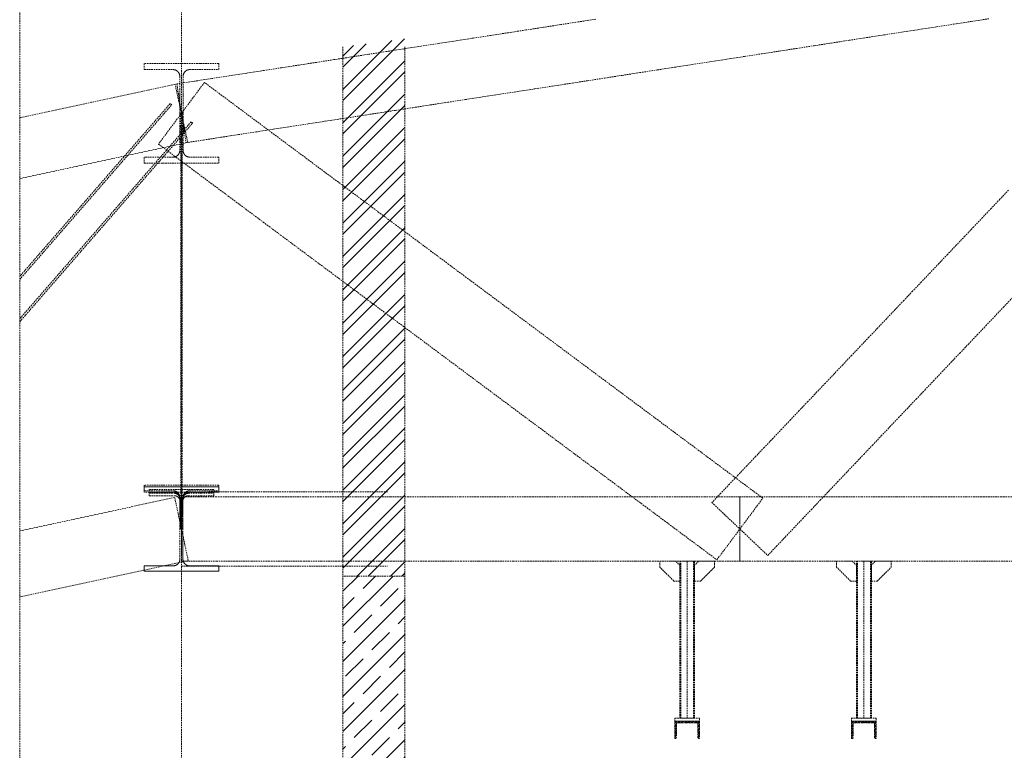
# Model space of a CAD drawing. Header units: millimetres. Extents: x -176817 to 571382, y -58489 to 156123.
# Tile 219 of 256: x 137759 to 141726, y 115809 to 118756. Entities that reach past the tile are written whole.
import ezdxf

# ---------------------------------------------------------------- set-up
doc = ezdxf.new("R2010")
doc.units = ezdxf.units.MM
doc.header["$LTSCALE"] = 0.2
doc.linetypes.add('HIDDEN', pattern=[9.525, 6.35, -3.175])
doc.layers.add('-AAA Podkład', color=252, linetype='Continuous', lineweight=13)

msp = doc.modelspace()

# ---------------------------------------------------------------- hatches: boundary and pattern name
at = {"layer": '-AAA Podkład', "linetype": 'HIDDEN', "ltscale": 5}
h = msp.add_hatch(dxfattribs=at)
h.set_pattern_fill('ANSI32', color=256, scale=10, style=0)
h.set_pattern_definition([(45, (26453.97, 69851.75), (-67.35192, 67.35192), []), (45, (26498.87, 69851.75), (-67.35192, 67.35192), [])])
h.paths.add_polyline_path([(139310.9118, 118678.4427), (139310.9118, 116511.7533), (139060.9118, 116511.7533), (139060.9118, 118646.3314)])
h = msp.add_hatch(dxfattribs=at)
h.set_pattern_fill('JIS_STN_1E', color=256, scale=100, style=0)
h.set_pattern_definition([(45, (118035.63, 190318.6), (-70.71068, 70.71068), []), (45, (118106.13, 190318.6), (-70.71068, 70.71068), [100, -50])])
h.paths.add_polyline_path([(139312.7207, 116511.8015), (139062.8036, 116511.8015), (139062.8036, 114761.8626), (139312.7207, 114761.9105), (139312.7207, 114837.9107), (139305.9666, 114837.9107), (139303.3024, 114837.8875), (139303.3024, 114836.9107), (139191.1195, 114836.9107), (139188.6491, 114843.9107), (139191.1195, 114850.9107), (139305.9666, 114850.9107), (139305.9666, 114849.9107), (139312.7207, 114849.9107)])
h = msp.add_hatch(dxfattribs=at)
h.set_pattern_fill('ANSI32', color=256)
h.set_pattern_definition([(45, (89089.003, 111380.613), (-6.7351921, 6.7351921), []), (45, (89093.493, 111380.613), (-6.7351921, 6.7351921), [])])
h.paths.add_polyline_path([(140398.7675, 115926.7533), (140448.7675, 115926.7533), (140448.7675, 115924.8419, -0.414213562), (140443.6789, 115919.7533), (140405.7675, 115919.7533), (140405.7675, 115861.8419, -0.414213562), (140400.6789, 115856.7533), (140398.7675, 115856.7533)])
h.paths.add_polyline_path([(140448.7675, 115924.8419), (140448.7675, 115926.7533), (140498.7675, 115926.7533), (140498.7675, 115856.7533), (140496.8561, 115856.7533, -0.414213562), (140491.7675, 115861.8419), (140491.7675, 115919.7533), (140453.8561, 115919.7533, -0.414213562)])
h = msp.add_hatch(dxfattribs=at)
h.set_pattern_fill('ANSI32', color=256)
h.set_pattern_definition([(45, (89801.003, 111380.613), (-6.7351921, 6.7351921), []), (45, (89805.493, 111380.613), (-6.7351921, 6.7351921), [])])
h.paths.add_polyline_path([(141110.7675, 115926.7533), (141160.7675, 115926.7533), (141160.7675, 115924.8419, -0.414213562), (141155.6789, 115919.7533), (141117.7675, 115919.7533), (141117.7675, 115861.8419, -0.414213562), (141112.6789, 115856.7533), (141110.7675, 115856.7533)])
h.paths.add_polyline_path([(141160.7675, 115924.8419), (141160.7675, 115926.7533), (141210.7675, 115926.7533), (141210.7675, 115856.7533), (141208.8561, 115856.7533, -0.414213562), (141203.7675, 115861.8419), (141203.7675, 115919.7533), (141165.8561, 115919.7533, -0.414213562)])

# ---------------------------------------------------------------- linework, layer by layer
for p, q in [((138410.9118, 154623.4714), (138410.9118, 103624.3027)), ((139060.9118, 118646.3314, 0), (139060.9118, 114761.8144, 0)), ((139310.8289, 118646.3314, 0), (139310.8289, 114761.8144, 0)), ((140448.7675, 116571.7533, 0), (140448.7675, 115938.7533, 0)), ((141160.7675, 116571.7533, 0), (141160.7675, 115938.7533, 0)), ((139310.9118, 116511.7533, 0), (139060.9118, 116511.7533, 0))]:
    msp.add_line(p, q, dxfattribs=at)
at = {"layer": '-AAA Podkład', "linetype": 'HIDDEN', "ltscale": 5, "extrusion": (0, 1, 0)}
for p, q in [((138520.9118, 116851.7533), (139240.9118, 116851.7533)), ((138410.9118, 116551.7533), (139240.9118, 116551.7533))]:
    msp.add_line(p, q, dxfattribs=at)
at = {"layer": '-AAA Podkład', "linetype": 'HIDDEN', "ltscale": 5}
msp.add_lwpolyline([(175983.6053, 121553.5213), (137759.1691, 121553.5213), (137759.1691, 114163.401), (175983.6053, 114163.401)], close=True, dxfattribs=at)
for points in [[(140080.0828, 118757.4578), (140009.7703, 118746.5906), (139939.4578, 118735.7234), (139869.1453, 118724.8562), (139798.8328, 118713.989), (139728.5203, 118703.1218), (139658.2078, 118692.2546), (139587.8953, 118681.3875), (139517.5828, 118670.5203), (139447.2703, 118659.6531), (139376.9578, 118648.7859), (139306.6453, 118637.9187), (139236.3328, 118627.0515), (139166.0203, 118616.1843), (139095.7078, 118605.3171), (139025.3953, 118594.45), (138955.0828, 118583.5828), (138884.7703, 118572.7156), (138814.4578, 118561.8484), (138744.1453, 118550.9812), (138673.8328, 118540.114), (138603.5203, 118529.2468), (138533.2078, 118518.3796), (138462.8953, 118507.5125), (138392.5828, 118496.6453), (138401.7473, 118437.3493), (138410.9118, 118378.0533), (138420.0763, 118318.7574), (138429.2409, 118259.4614), (138499.5534, 118270.3286), (138569.8659, 118281.1958), (138640.1784, 118292.063), (138710.4909, 118302.9302), (138780.8034, 118313.7973), (138851.1159, 118324.6645), (138921.4284, 118335.5317), (138991.7409, 118346.3989), (139062.0534, 118357.2661), (139132.3659, 118368.1333), (139202.6784, 118379.0005), (139272.9909, 118389.8677), (139343.3034, 118400.7348), (139413.6159, 118411.602), (139483.9284, 118422.4692), (139554.2409, 118433.3364), (139624.5534, 118444.2036), (139694.8659, 118455.0708), (139765.1784, 118465.938), (139835.4909, 118476.8052), (139905.8034, 118487.6723), (139976.1159, 118498.5395), (140046.4284, 118509.4067), (140116.7409, 118520.2739), (140187.0534, 118531.1411), (140257.3659, 118542.0083), (140327.6784, 118552.8755), (140397.9909, 118563.7427), (140468.3034, 118574.6098), (140538.6159, 118585.477), (140608.9284, 118596.3442), (140679.2409, 118607.2114), (140749.5534, 118618.0786), (140819.8659, 118628.9458), (140890.1784, 118639.813), (140960.4909, 118650.6802), (141030.8034, 118661.5473), (141101.1159, 118672.4145), (141171.4284, 118683.2817), (141241.7409, 118694.1489), (141312.0534, 118705.0161), (141382.3659, 118715.8833), (141452.6784, 118726.7505), (141522.9909, 118737.6177), (141593.3034, 118748.4848), (141663.6159, 118759.352)], [(138404.1618, 118527.2543), (138404.1618, 118452.6538), (138404.1618, 118378.0533), (138417.6618, 118378.0533), (138417.6618, 118452.6538), (138417.6618, 118527.2543), (138417.67, 118527.9179), (138417.6943, 118528.5808), (138417.735, 118529.2427), (138417.7917, 118529.9034), (138417.8647, 118530.5624), (138417.9538, 118531.2196), (138418.059, 118531.8745), (138418.1803, 118532.527), (138418.3174, 118533.1757), (138418.4702, 118533.8206), (138418.6388, 118534.4613), (138418.8229, 118535.0976), (138419.0226, 118535.7292), (138419.2377, 118536.3559), (138419.4682, 118536.9772), (138419.7139, 118537.5931), (138419.975, 118538.2034), (138420.2508, 118538.8069), (138420.5413, 118539.4033), (138420.8463, 118539.9924), (138421.1657, 118540.5737), (138421.4992, 118541.1472), (138421.8468, 118541.7124), (138422.2083, 118542.2692), (138422.5833, 118542.8168), (138422.9715, 118543.3548), (138423.3725, 118543.8829), (138423.7864, 118544.401), (138424.2128, 118544.9087), (138424.6517, 118545.4059), (138425.1027, 118545.8923), (138425.5658, 118546.3678), (138426.0403, 118546.8316), (138426.5258, 118547.2834), (138427.0221, 118547.7231), (138427.529, 118548.1503), (138428.0463, 118548.565), (138428.5736, 118548.967), (138429.1108, 118549.3559), (138429.6576, 118549.7317), (138430.2134, 118550.0939), (138430.7775, 118550.4421), (138431.3499, 118550.7762), (138431.9302, 118551.0962), (138432.5181, 118551.4018), (138433.1135, 118551.6929), (138433.7161, 118551.9694), (138434.3256, 118552.2311), (138434.9415, 118552.4779), (138435.563, 118552.7093), (138436.1899, 118552.9253), (138436.8218, 118553.1258), (138437.4585, 118553.3108), (138438.0996, 118553.48), (138438.7448, 118553.6335), (138439.3939, 118553.7711), (138440.0458, 118553.8927), (138440.7001, 118553.9981), (138441.3567, 118554.0874), (138442.0151, 118554.1605), (138442.6751, 118554.2174), (138443.3365, 118554.2581), (138443.9988, 118554.2826), (138444.6618, 118554.2907), (138502.7868, 118554.2907), (138560.9118, 118554.2907), (138560.9118, 118578.3231), (138485.9118, 118578.3231), (138410.9118, 118578.3231), (138335.9118, 118578.3231), (138260.9118, 118578.3231), (138260.9118, 118554.2907), (138319.0368, 118554.2907), (138377.1618, 118554.2907), (138377.8255, 118554.2826), (138378.4884, 118554.2581), (138379.1503, 118554.2173), (138379.8109, 118554.1603), (138380.47, 118554.087), (138381.1271, 118553.9976), (138381.782, 118553.8919), (138382.4344, 118553.7702), (138383.0831, 118553.6325), (138383.7278, 118553.4791), (138384.3684, 118553.3099), (138385.0045, 118553.125), (138385.6359, 118552.9246), (138386.2622, 118552.7087), (138386.8833, 118552.4774), (138387.4988, 118552.2308), (138388.1088, 118551.9688), (138388.7119, 118551.6921), (138389.3078, 118551.4006), (138389.8963, 118551.0947), (138390.4772, 118550.7743), (138391.05, 118550.4398), (138391.6146, 118550.0911), (138392.1707, 118549.7286), (138392.7176, 118549.3525), (138393.2549, 118548.9634), (138393.7822, 118548.5612), (138394.2994, 118548.1464), (138394.8063, 118547.7189), (138395.3026, 118547.2791), (138395.7881, 118546.827), (138396.2626, 118546.363), (138396.7255, 118545.8876), (138397.1763, 118545.4011), (138397.6149, 118544.9039), (138398.0412, 118544.3962), (138398.4549, 118543.8781), (138398.8558, 118543.35), (138399.2437, 118542.812), (138399.6184, 118542.2645), (138399.9796, 118541.7081), (138400.3267, 118541.1434), (138400.6599, 118540.5704), (138400.9788, 118539.9896), (138401.2834, 118539.4011), (138401.5736, 118538.8052), (138401.8492, 118538.2022), (138402.11, 118537.5924), (138402.3559, 118536.9761), (138402.5865, 118536.3543), (138402.8017, 118535.7271), (138403.0015, 118535.0949), (138403.1858, 118534.4581), (138403.3544, 118533.8168), (138403.5073, 118533.1714), (138403.6443, 118532.5222), (138403.7654, 118531.8703), (138403.8704, 118531.2159), (138403.9593, 118530.5594), (138404.0321, 118529.9009), (138404.0888, 118529.2409), (138404.1294, 118528.5796), (138404.1537, 118527.9173), (138404.1618, 118527.2543)], [(137759.1691, 118114.3447), (137763.0748, 118115.1893), (137819.1748, 118127.3205), (137875.2748, 118139.4518), (137931.3748, 118151.583), (137987.4748, 118163.7143), (138043.5748, 118175.8455), (138099.6748, 118187.9768), (138155.7748, 118200.108), (138211.8748, 118212.2393), (138267.9748, 118224.3705), (138324.0748, 118236.5018), (138380.1748, 118248.633), (138436.2748, 118260.7643), (138423.5933, 118319.4088), (138410.9118, 118378.0533), (138398.2303, 118436.6979), (138385.5489, 118495.3424), (138329.4489, 118483.2111), (138273.3489, 118471.0799), (138217.2489, 118458.9486), (138161.1489, 118446.8174), (138105.0489, 118434.6861), (138048.9489, 118422.5549), (137992.8489, 118410.4236), (137936.7489, 118398.2924), (137880.6489, 118386.1611), (137824.5489, 118374.0299), (137768.4489, 118361.8986), (137759.1691, 118359.8919)], [(140568.3083, 116577.457), (140614.6101, 116639.6052), (140660.9118, 116701.7533), (140707.2136, 116763.9015), (140753.5154, 116826.0497), (140683.2029, 116878.4341), (140612.8904, 116930.8184), (140542.5779, 116983.2028), (140472.2654, 117035.5872), (140401.9529, 117087.9716), (140331.6404, 117140.3559), (140261.3279, 117192.7403), (140191.0154, 117245.1247), (140120.7029, 117297.5091), (140050.3904, 117349.8934), (139980.0779, 117402.2778), (139909.7654, 117454.6622), (139839.4529, 117507.0466), (139769.1404, 117559.4309), (139698.8279, 117611.8153), (139628.5154, 117664.1997), (139558.2029, 117716.5841), (139487.8904, 117768.9684), (139417.5779, 117821.3528), (139347.2654, 117873.7372), (139276.9529, 117926.1216), (139206.6404, 117978.5059), (139136.3279, 118030.8903), (139066.0154, 118083.2747), (138995.7029, 118135.6591), (138925.3904, 118188.0434), (138855.0779, 118240.4278), (138784.7654, 118292.8122), (138714.4529, 118345.1966), (138644.1404, 118397.5809), (138573.8279, 118449.9653), (138503.5154, 118502.3497), (138457.2136, 118440.2015), (138410.9118, 118378.0533), (138364.6101, 118315.9052), (138318.3083, 118253.757), (138388.6208, 118201.3726), (138458.9333, 118148.9882), (138529.2458, 118096.6039), (138599.5583, 118044.2195), (138669.8708, 117991.8351), (138740.1833, 117939.4507), (138810.4958, 117887.0664), (138880.8083, 117834.682), (138951.1208, 117782.2976), (139021.4333, 117729.9132), (139091.7458, 117677.5289), (139162.0583, 117625.1445), (139232.3708, 117572.7601), (139302.6833, 117520.3757), (139372.9958, 117467.9914), (139443.3083, 117415.607), (139513.6208, 117363.2226), (139583.9333, 117310.8382), (139654.2458, 117258.4539), (139724.5583, 117206.0695), (139794.8708, 117153.6851), (139865.1833, 117101.3007), (139935.4958, 117048.9164), (140005.8083, 116996.532), (140076.1208, 116944.1476), (140146.4333, 116891.7632), (140216.7458, 116839.3789), (140287.0583, 116786.9945), (140357.3708, 116734.6101), (140427.6833, 116682.2257), (140497.9958, 116629.8414), (140568.3083, 116577.457)], [(137759.1691, 117707.8232), (137810.673, 117767.0504), (137866.773, 117831.5629), (137922.873, 117896.0754), (137978.973, 117960.5879), (138035.073, 118025.1004), (138091.173, 118089.6129), (138147.273, 118154.1254), (138203.373, 118218.6379), (138259.473, 118283.1504), (138315.573, 118347.6629), (138371.673, 118412.1754), (138365.6363, 118417.4249)], [(138365.6363, 118417.4249), (138309.5363, 118352.9124), (138253.4363, 118288.3999), (138197.3363, 118223.8874), (138141.2363, 118159.3749), (138085.1363, 118094.8624), (138029.0363, 118030.3499), (137972.9363, 117965.8374), (137916.8363, 117901.3249), (137860.7363, 117836.8124), (137804.6363, 117772.2999), (137759.1691, 117720.0147)], [(138260.9118, 118201.2716), (138260.9118, 118177.165), (138335.9118, 118177.165), (138410.9118, 118177.165), (138485.9118, 118177.165), (138560.9118, 118177.165), (138560.9118, 118201.2716), (138502.7868, 118201.2716), (138444.6618, 118201.2716), (138443.9971, 118201.2798), (138443.3331, 118201.3045), (138442.6702, 118201.3455), (138442.0085, 118201.4029), (138441.3485, 118201.4766), (138440.6903, 118201.5666), (138440.0344, 118201.6729), (138439.3811, 118201.7954), (138438.7311, 118201.934), (138438.085, 118202.0885), (138437.4432, 118202.2589), (138436.8058, 118202.445), (138436.1733, 118202.6468), (138435.5458, 118202.8641), (138434.9237, 118203.097), (138434.3072, 118203.3452), (138433.6975, 118203.6084), (138433.0947, 118203.8864), (138432.4992, 118204.1791), (138431.9111, 118204.4863), (138431.3307, 118204.8079), (138430.7584, 118205.1437), (138430.1943, 118205.4936), (138429.6387, 118205.8574), (138429.0918, 118206.2352), (138428.5546, 118206.6261), (138428.0273, 118207.0299), (138427.5102, 118207.4466), (138427.0035, 118207.8758), (138426.5074, 118208.3174), (138426.0221, 118208.7712), (138425.5479, 118209.237), (138425.0856, 118209.714), (138424.6353, 118210.2021), (138424.1972, 118210.7008), (138423.7715, 118211.2101), (138423.3585, 118211.7297), (138422.9582, 118212.2593), (138422.5709, 118212.7987), (138422.1968, 118213.3476), (138421.8363, 118213.9054), (138421.4897, 118214.4717), (138421.1572, 118215.046), (138420.8388, 118215.6282), (138420.5348, 118216.2181), (138420.2452, 118216.8152), (138419.9702, 118217.4195), (138419.7099, 118218.0306), (138419.4645, 118218.6482), (138419.2343, 118219.2715), (138419.0195, 118219.9), (138418.8201, 118220.5334), (138418.6362, 118221.1716), (138418.4679, 118221.8141), (138418.3154, 118222.4607), (138418.1786, 118223.1112), (138418.0577, 118223.7646), (138417.9528, 118224.4206), (138417.864, 118225.0787), (138417.7913, 118225.7387), (138417.7347, 118226.4003), (138417.6942, 118227.0632), (138417.6699, 118227.727), (138417.6618, 118228.3915), (138417.6618, 118303.2224), (138417.6618, 118378.0533), (138404.1618, 118378.0533), (138404.1618, 118303.2224), (138404.1618, 118228.3915), (138404.1537, 118227.7269), (138404.1294, 118227.063), (138404.0889, 118226.4001), (138404.0323, 118225.7384), (138403.9596, 118225.0783), (138403.8707, 118224.4201), (138403.7659, 118223.764), (138403.645, 118223.1105), (138403.5081, 118222.4602), (138403.3556, 118221.8137), (138403.1874, 118221.1713), (138403.0035, 118220.5334), (138402.8042, 118219.9001), (138402.5894, 118219.2717), (138402.3593, 118218.6486), (138402.1139, 118218.031), (138401.8537, 118217.4201), (138401.5788, 118216.816), (138401.2893, 118216.2189), (138400.9853, 118215.6291), (138400.667, 118215.0469), (138400.3345, 118214.4726), (138399.988, 118213.9065), (138399.6276, 118213.3487), (138399.2533, 118212.7994), (138398.8658, 118212.2597), (138398.4653, 118211.7299), (138398.052, 118211.21), (138397.6261, 118210.7005), (138397.1878, 118210.2015), (138396.7373, 118209.7132), (138396.2746, 118209.2359), (138395.8007, 118208.7704), (138395.3157, 118208.3168), (138394.8198, 118207.8754), (138394.3133, 118207.4464), (138393.7964, 118207.03), (138393.2694, 118206.6263), (138392.7325, 118206.2356), (138392.1859, 118205.8581), (138391.6302, 118205.4941), (138391.0661, 118205.1442), (138390.4937, 118204.8083), (138389.9133, 118204.4867), (138389.3251, 118204.1794), (138388.7295, 118203.8867), (138388.1266, 118203.6086), (138387.5168, 118203.3454), (138386.9003, 118203.0971), (138386.278, 118202.8642), (138385.6505, 118202.6468), (138385.0178, 118202.445), (138384.3803, 118202.2588), (138383.7384, 118202.0884), (138383.0922, 118201.9339), (138382.4422, 118201.7953), (138381.7889, 118201.6728), (138381.133, 118201.5666), (138380.4749, 118201.4766), (138379.815, 118201.4029), (138379.1534, 118201.3455), (138378.4904, 118201.3045), (138377.8265, 118201.2798), (138377.1618, 118201.2716), (138319.0368, 118201.2716), (138260.9118, 118201.2716)], [(138407.9118, 118378.0533), (138407.9118, 118325.669), (138407.9118, 118273.2846), (138407.9118, 118220.9002), (138407.9118, 118168.5158), (138407.9118, 118116.1315), (138407.9118, 118063.7471), (138407.9118, 118011.3627), (138407.9118, 117958.9783), (138407.9118, 117906.594), (138407.9118, 117854.2096), (138407.9118, 117801.8252), (138407.9118, 117749.4408), (138407.9118, 117697.0565), (138407.9118, 117644.6721), (138407.9118, 117592.2877), (138407.9118, 117539.9033), (138407.9118, 117487.519), (138407.9118, 117435.1346), (138407.9118, 117382.7502), (138407.9118, 117330.3658), (138407.9118, 117277.9815), (138407.9118, 117225.5971), (138407.9118, 117173.2127), (138407.9118, 117120.8283), (138407.9118, 117068.444), (138407.9118, 117016.0596), (138407.9118, 116963.6752), (138407.9118, 116911.2908), (138407.9118, 116858.9065), (138407.9118, 116806.5221), (138407.9118, 116754.1377), (138407.9118, 116701.7533), (138413.9118, 116701.7533), (138413.9118, 116754.1377), (138413.9118, 116806.5221), (138413.9118, 116858.9065), (138413.9118, 116911.2908), (138413.9118, 116963.6752), (138413.9118, 117016.0596), (138413.9118, 117068.444), (138413.9118, 117120.8283), (138413.9118, 117173.2127), (138413.9118, 117225.5971), (138413.9118, 117277.9815), (138413.9118, 117330.3658), (138413.9118, 117382.7502), (138413.9118, 117435.1346), (138413.9118, 117487.519), (138413.9118, 117539.9033), (138413.9118, 117592.2877), (138413.9118, 117644.6721), (138413.9118, 117697.0565), (138413.9118, 117749.4408), (138413.9118, 117801.8252), (138413.9118, 117854.2096), (138413.9118, 117906.594), (138413.9118, 117958.9783), (138413.9118, 118011.3627), (138413.9118, 118063.7471), (138413.9118, 118116.1315), (138413.9118, 118168.5158), (138413.9118, 118220.9002), (138413.9118, 118273.2846), (138413.9118, 118325.669), (138413.9118, 118378.0533), (138407.9118, 118378.0533)], [(137759.1691, 117537.1417), (137782.9874, 117564.5317), (137839.0874, 117629.0442), (137895.1874, 117693.5567), (137951.2874, 117758.0692), (138007.3874, 117822.5817), (138063.4874, 117887.0942), (138119.5874, 117951.6067), (138175.6874, 118016.1192), (138231.7874, 118080.6317), (138287.8874, 118145.1442), (138343.9874, 118209.6567), (138400.0874, 118274.1692), (138456.1874, 118338.6817), (138450.1507, 118343.9313), (138394.0507, 118279.4188), (138337.9507, 118214.9063), (138281.8507, 118150.3938), (138225.7507, 118085.8813), (138169.6507, 118021.3688), (138113.5507, 117956.8563), (138057.4507, 117892.3438), (138001.3507, 117827.8313), (137945.2507, 117763.3188), (137889.1507, 117698.8063), (137833.0507, 117634.2938), (137776.9507, 117569.7813), (137759.1691, 117549.3333)], [(141743.7734, 118068.4482), (141708.6172, 118031.3889), (141673.4609, 117994.3295), (141638.3047, 117957.2701), (141603.1484, 117920.2107), (141567.9922, 117883.1514), (141532.8359, 117846.092), (141497.6797, 117809.0326), (141462.5234, 117771.9732), (141427.3672, 117734.9139), (141392.2109, 117697.8545), (141357.0547, 117660.7951), (141321.8984, 117623.7357), (141286.7422, 117586.6764), (141251.5859, 117549.617), (141216.4297, 117512.5576), (141181.2734, 117475.4982), (141146.1172, 117438.4389), (141110.9609, 117401.3795), (141075.8047, 117364.3201), (141040.6484, 117327.2607), (141005.4922, 117290.2014), (140970.3359, 117253.142), (140935.1797, 117216.0826), (140900.0234, 117179.0232), (140864.8672, 117141.9639), (140829.7109, 117104.9045), (140794.5547, 117067.8451), (140759.3984, 117030.7857), (140724.2422, 116993.7264), (140689.0859, 116956.667), (140653.9297, 116919.6076), (140618.7734, 116882.5482), (140583.6172, 116845.4889), (140548.4609, 116808.4295), (140604.6864, 116755.0914), (140660.9118, 116701.7533), (140717.1373, 116648.4153), (140773.3627, 116595.0772), (140808.519, 116632.1366), (140843.6752, 116669.1959), (140878.8315, 116706.2553), (140913.9877, 116743.3147), (140949.144, 116780.3741), (140984.3002, 116817.4334), (141019.4565, 116854.4928), (141054.6127, 116891.5522), (141089.769, 116928.6116), (141124.9252, 116965.6709), (141160.0815, 117002.7303), (141195.2377, 117039.7897), (141230.394, 117076.8491), (141265.5502, 117113.9084), (141300.7065, 117150.9678), (141335.8627, 117188.0272), (141371.019, 117225.0866), (141406.1752, 117262.1459), (141441.3315, 117299.2053), (141476.4877, 117336.2647), (141511.644, 117373.3241), (141546.8002, 117410.3834), (141581.9565, 117447.4428), (141617.1127, 117484.5022), (141652.269, 117521.5616), (141687.4252, 117558.6209), (141722.5815, 117595.6803), (141757.7377, 117632.7397)], [(138404.9118, 116827.8668), (138404.9118, 116764.8101), (138404.9118, 116701.7533), (138416.9118, 116701.7533), (138416.9118, 116764.8101), (138416.9118, 116827.8668), (138416.9197, 116828.5427), (138416.9432, 116829.218), (138416.9825, 116829.8925), (138417.0373, 116830.5658), (138417.1078, 116831.2376), (138417.194, 116831.9077), (138417.2957, 116832.5758), (138417.413, 116833.2415), (138417.5457, 116833.9037), (138417.6937, 116834.5624), (138417.8571, 116835.2174), (138418.0357, 116835.8682), (138418.2295, 116836.5148), (138418.4384, 116837.1566), (138418.6624, 116837.7936), (138418.9013, 116838.4253), (138419.1552, 116839.0514), (138419.4237, 116839.6711), (138419.7068, 116840.2841), (138420.0042, 116840.8902), (138420.316, 116841.489), (138420.642, 116842.0803), (138420.9821, 116842.6638), (138421.3362, 116843.2393), (138421.7038, 116843.8057), (138422.0848, 116844.363), (138422.479, 116844.9108), (138422.8862, 116845.4488), (138423.3064, 116845.9768), (138423.7393, 116846.4945), (138424.1849, 116847.0017), (138424.6429, 116847.498), (138425.1128, 116847.9829), (138425.5943, 116848.456), (138426.0871, 116848.9168), (138426.5911, 116849.3654), (138427.1061, 116849.8013), (138427.6318, 116850.2243), (138428.168, 116850.6343), (138428.7145, 116851.031), (138429.2719, 116851.4145), (138429.8384, 116851.7837), (138430.4138, 116852.1385), (138430.9979, 116852.4785), (138431.5904, 116852.8036), (138432.191, 116853.1136), (138432.7996, 116853.4084), (138433.4159, 116853.6877), (138434.0378, 116853.9507), (138434.6659, 116854.1976), (138435.2999, 116854.4282), (138435.9395, 116854.6424), (138436.5844, 116854.8402), (138437.2342, 116855.0213), (138437.8888, 116855.1858), (138438.5478, 116855.3333), (138439.2108, 116855.4639), (138439.8766, 116855.5772), (138440.5449, 116855.6732), (138441.2153, 116855.7518), (138441.8875, 116855.8131), (138442.5612, 116855.8569), (138443.2361, 116855.8832), (138443.9118, 116855.892), (138502.4118, 116855.892), (138560.9118, 116855.892), (138560.9118, 116878.2083), (138485.9118, 116878.2083), (138410.9118, 116878.2083), (138335.9118, 116878.2083), (138260.9118, 116878.2083), (138260.9118, 116855.892), (138319.4118, 116855.892), (138377.9118, 116855.892), (138378.588, 116855.8832), (138379.2634, 116855.8568), (138379.9376, 116855.813), (138380.6102, 116855.7516), (138381.2811, 116855.6729), (138381.9498, 116855.5768), (138382.6161, 116855.4633), (138383.2796, 116855.3325), (138383.9387, 116855.1848), (138384.5934, 116855.0203), (138385.2433, 116854.839), (138385.8883, 116854.6411), (138386.528, 116854.4267), (138387.162, 116854.1959), (138387.7902, 116853.9489), (138388.4123, 116853.6857), (138389.028, 116853.4065), (138389.6361, 116853.1119), (138390.2363, 116852.802), (138390.8284, 116852.477), (138391.412, 116852.1372), (138391.987, 116851.7827), (138392.5531, 116851.4137), (138393.1099, 116851.0304), (138393.6565, 116850.6337), (138394.1927, 116850.2237), (138394.7184, 116849.8006), (138395.2334, 116849.3646), (138395.7373, 116848.9161), (138396.2302, 116848.4552), (138396.7117, 116847.9821), (138397.1816, 116847.4972), (138397.64, 116847.0004), (138398.0858, 116846.4928), (138398.5191, 116845.9746), (138398.9395, 116845.4461), (138399.3471, 116844.9075), (138399.7415, 116844.3592), (138400.1227, 116843.8014), (138400.4905, 116843.2344), (138400.8443, 116842.6592), (138401.1841, 116842.076), (138401.5098, 116841.4849), (138401.8213, 116840.8863), (138402.1186, 116840.2806), (138402.4014, 116839.6678), (138402.6697, 116839.0484), (138402.9233, 116838.4227), (138403.1622, 116837.7911), (138403.386, 116837.1544), (138403.5948, 116836.5127), (138403.7885, 116835.8663), (138403.967, 116835.2156), (138404.1303, 116834.5608), (138404.2783, 116833.9023), (138404.4109, 116833.2403), (138404.5281, 116832.5747), (138404.6298, 116831.9068), (138404.7159, 116831.2369), (138404.7864, 116830.5652), (138404.8412, 116829.892), (138404.8804, 116829.2177), (138404.904, 116828.5425), (138404.9118, 116827.8668)], [(138377.9118, 116553.2533), (138378.5111, 116553.26), (138379.1155, 116553.2802), (138379.7246, 116553.3143), (138380.3379, 116553.3626), (138380.9551, 116553.4254), (138381.5756, 116553.5031), (138382.199, 116553.5959), (138382.8248, 116553.7041), (138383.4525, 116553.828), (138384.0815, 116553.9677), (138384.7112, 116554.1235), (138385.3411, 116554.2956), (138385.9706, 116554.484), (138386.599, 116554.6891), (138387.2259, 116554.9107), (138387.8504, 116555.1491), (138388.472, 116555.4041), (138389.09, 116555.676), (138389.7038, 116555.9645), (138390.3128, 116556.2697), (138390.9162, 116556.5914), (138391.5134, 116556.9296), (138392.1037, 116557.284), (138392.6865, 116557.6545), (138393.2611, 116558.0408), (138393.827, 116558.4426), (138394.3835, 116558.8598), (138394.9299, 116559.2918), (138395.4657, 116559.7384), (138395.9903, 116560.1992), (138396.5031, 116560.6737), (138397.0037, 116561.1615), (138397.4915, 116561.662), (138397.966, 116562.1749), (138398.4268, 116562.6995), (138398.8734, 116563.2353), (138399.3054, 116563.7817), (138399.7225, 116564.3382), (138400.1244, 116564.904), (138400.5107, 116565.4787), (138400.8812, 116566.0615), (138401.2356, 116566.6518), (138401.5738, 116567.249), (138401.8955, 116567.8524), (138402.2007, 116568.4613), (138402.4892, 116569.0751), (138402.761, 116569.6932), (138403.0161, 116570.3148), (138403.2545, 116570.9393), (138403.4761, 116571.5661), (138403.6811, 116572.1946), (138403.8696, 116572.8241), (138404.0417, 116573.454), (138404.1975, 116574.0837), (138404.3372, 116574.7127), (138404.4611, 116575.3403), (138404.5693, 116575.9661), (138404.6621, 116576.5896), (138404.7398, 116577.2101), (138404.8026, 116577.8273), (138404.8509, 116578.4406), (138404.885, 116579.0497), (138404.9052, 116579.654), (138404.9118, 116580.2533), (138404.9118, 116641.0033), (138404.9118, 116701.7533), (138404.9118, 116762.5033), (138404.9118, 116823.2533), (138404.9052, 116823.8526), (138404.885, 116824.457), (138404.8509, 116825.0661), (138404.8026, 116825.6794), (138404.7398, 116826.2966), (138404.6621, 116826.9171), (138404.5693, 116827.5405), (138404.4611, 116828.1663), (138404.3372, 116828.794), (138404.1975, 116829.423), (138404.0417, 116830.0527), (138403.8696, 116830.6826), (138403.6811, 116831.3121), (138403.4761, 116831.9406), (138403.2545, 116832.5674), (138403.0161, 116833.1919), (138402.761, 116833.8135), (138402.4892, 116834.4315), (138402.2007, 116835.0454), (138401.8955, 116835.6543), (138401.5738, 116836.2577), (138401.2356, 116836.8549), (138400.8812, 116837.4452), (138400.5107, 116838.028), (138400.1244, 116838.6027), (138399.7225, 116839.1685), (138399.3054, 116839.725), (138398.8734, 116840.2714), (138398.4268, 116840.8072), (138397.966, 116841.3318), (138397.4915, 116841.8447), (138397.0037, 116842.3452), (138396.5031, 116842.833), (138395.9903, 116843.3075), (138395.4657, 116843.7683), (138394.9299, 116844.2149), (138394.3835, 116844.6469), (138393.827, 116845.064), (138393.2611, 116845.4659), (138392.6865, 116845.8522), (138392.1037, 116846.2227), (138391.5134, 116846.5771), (138390.9162, 116846.9153), (138390.3128, 116847.237), (138389.7038, 116847.5422), (138389.09, 116847.8307), (138388.472, 116848.1025), (138387.8504, 116848.3576), (138387.2259, 116848.596), (138386.599, 116848.8176), (138385.9706, 116849.0226), (138385.3411, 116849.2111), (138384.7112, 116849.3832), (138384.0815, 116849.539), (138383.4525, 116849.6787), (138382.8248, 116849.8026), (138382.199, 116849.9108), (138381.5756, 116850.0036), (138380.9551, 116850.0813), (138380.3379, 116850.1441), (138379.7246, 116850.1924), (138379.1155, 116850.2265), (138378.5111, 116850.2467), (138377.9118, 116850.2533), (138319.4118, 116850.2533), (138260.9118, 116850.2533), (138260.9118, 116871.7533), (138335.9118, 116871.7533), (138410.9118, 116871.7533), (138485.9118, 116871.7533), (138560.9118, 116871.7533), (138560.9118, 116850.2533), (138502.4118, 116850.2533), (138443.9118, 116850.2533), (138443.2473, 116850.2452), (138442.5839, 116850.2207), (138441.922, 116850.1799), (138441.2617, 116850.1229), (138440.6034, 116850.0498), (138439.9475, 116849.9607), (138439.2941, 116849.8555), (138438.6437, 116849.7343), (138437.9964, 116849.5973), (138437.3526, 116849.4444), (138436.7126, 116849.2758), (138436.0767, 116849.0915), (138435.4452, 116848.8915), (138434.8184, 116848.6759), (138434.1965, 116848.4448), (138433.5799, 116848.1983), (138432.9694, 116847.9366), (138432.3661, 116847.6603), (138431.7703, 116847.3694), (138431.1823, 116847.0643), (138430.6022, 116846.745), (138430.0304, 116846.4117), (138429.4671, 116846.0646), (138428.9125, 116845.7038), (138428.3669, 116845.3295), (138427.8305, 116844.9419), (138427.3036, 116844.5411), (138426.7864, 116844.1273), (138426.2792, 116843.7006), (138425.7822, 116843.2613), (138425.2957, 116842.8094), (138424.8199, 116842.3452), (138424.3556, 116841.8693), (138423.9036, 116841.3826), (138423.4641, 116840.8855), (138423.0374, 116840.3781), (138422.6235, 116839.8608), (138422.2226, 116839.3337), (138421.8349, 116838.7972), (138421.4605, 116838.2514), (138421.0997, 116837.6966), (138420.7525, 116837.1331), (138420.4191, 116836.5611), (138420.0998, 116835.9808), (138419.7946, 116835.3926), (138419.5038, 116834.7966), (138419.2274, 116834.1931), (138418.9657, 116833.5824), (138418.7193, 116832.966), (138418.4883, 116832.3442), (138418.2729, 116831.7176), (138418.073, 116831.0862), (138417.8888, 116830.4505), (138417.7203, 116829.8107), (138417.5675, 116829.1671), (138417.4305, 116828.52), (138417.3095, 116827.8697), (138417.2043, 116827.2165), (138417.1152, 116826.5608), (138417.0422, 116825.9027), (138416.9852, 116825.2426), (138416.9445, 116824.5808), (138416.92, 116823.9176), (138416.9118, 116823.2533), (138416.9118, 116742.2533), (138416.9118, 116661.2533), (138416.9118, 116580.2533), (138416.92, 116579.5888), (138416.9445, 116578.9254), (138416.9853, 116578.2635), (138417.0422, 116577.6032), (138417.1153, 116576.9449), (138417.2045, 116576.289), (138417.3097, 116575.6356), (138417.4308, 116574.9852), (138417.5679, 116574.3379), (138417.7207, 116573.6941), (138417.8894, 116573.0541), (138418.0737, 116572.4182), (138418.2737, 116571.7867), (138418.4892, 116571.1599), (138418.7203, 116570.538), (138418.9669, 116569.9214), (138419.2286, 116569.3109), (138419.5049, 116568.7076), (138419.7957, 116568.1118), (138420.1009, 116567.5238), (138420.4202, 116566.9438), (138420.7535, 116566.3719), (138421.1006, 116565.8086), (138421.4614, 116565.254), (138421.8356, 116564.7084), (138422.2233, 116564.172), (138422.6241, 116563.6451), (138423.0379, 116563.1279), (138423.4645, 116562.6207), (138423.9039, 116562.1238), (138424.3557, 116561.6372), (138424.8199, 116561.1615), (138425.2959, 116560.6971), (138425.7825, 116560.2451), (138426.2797, 116559.8057), (138426.787, 116559.3789), (138427.3044, 116558.965), (138427.8314, 116558.5641), (138428.368, 116558.1764), (138428.9138, 116557.802), (138429.4686, 116557.4412), (138430.0321, 116557.094), (138430.6041, 116556.7607), (138431.1843, 116556.4413), (138431.7726, 116556.1361), (138432.3686, 116555.8453), (138432.972, 116555.5689), (138433.5828, 116555.3072), (138434.1992, 116555.0608), (138434.8209, 116554.8298), (138435.4476, 116554.6144), (138436.079, 116554.4145), (138436.7147, 116554.2303), (138437.3545, 116554.0618), (138437.9981, 116553.909), (138438.6452, 116553.772), (138439.2955, 116553.651), (138439.9486, 116553.5459), (138440.6044, 116553.4567), (138441.2625, 116553.3837), (138441.9225, 116553.3267), (138442.5843, 116553.286), (138443.2475, 116553.2615), (138443.9118, 116553.2533), (138502.4118, 116553.2533), (138560.9118, 116553.2533), (138560.9118, 116531.7533), (138485.9118, 116531.7533), (138410.9118, 116531.7533), (138335.9118, 116531.7533), (138260.9118, 116531.7533), (138260.9118, 116553.2533), (138319.4118, 116553.2533), (138377.9118, 116553.2533), (138319.4118, 116553.2533), (138260.9118, 116553.2533), (138260.9118, 116531.7533), (138335.9118, 116531.7533), (138410.9118, 116531.7533), (138485.9118, 116531.7533), (138560.9118, 116531.7533), (138560.9118, 116553.2533), (138502.4118, 116553.2533), (138443.9118, 116553.2533), (138443.3125, 116553.26), (138442.7082, 116553.2802), (138442.0991, 116553.3143), (138441.4858, 116553.3626), (138440.8686, 116553.4254), (138440.2481, 116553.5031), (138439.6246, 116553.5959), (138438.9988, 116553.7041), (138438.3712, 116553.828), (138437.7422, 116553.9677), (138437.1125, 116554.1235), (138436.4826, 116554.2956), (138435.8531, 116554.484), (138435.2246, 116554.6891), (138434.5978, 116554.9107), (138433.9733, 116555.1491), (138433.3517, 116555.4041), (138432.7336, 116555.676), (138432.1198, 116555.9645), (138431.5109, 116556.2697), (138430.9075, 116556.5914), (138430.3103, 116556.9296), (138429.72, 116557.284), (138429.1372, 116557.6545), (138428.5625, 116558.0408), (138427.9966, 116558.4426), (138427.4402, 116558.8598), (138426.8938, 116559.2918), (138426.358, 116559.7384), (138425.8334, 116560.1992), (138425.3205, 116560.6737), (138424.8199, 116561.1615), (138424.3322, 116561.662), (138423.8577, 116562.1749), (138423.3969, 116562.6995), (138422.9503, 116563.2353), (138422.5182, 116563.7817), (138422.1011, 116564.3382), (138421.6993, 116564.904), (138421.3129, 116565.4787), (138420.9425, 116566.0615), (138420.5881, 116566.6518), (138420.2499, 116567.249), (138419.9282, 116567.8524), (138419.623, 116568.4613), (138419.3344, 116569.0751), (138419.0626, 116569.6932), (138418.8075, 116570.3148), (138418.5692, 116570.9393), (138418.3475, 116571.5661), (138418.1425, 116572.1946), (138417.9541, 116572.8241), (138417.782, 116573.454), (138417.6262, 116574.0837), (138417.4864, 116574.7127), (138417.3626, 116575.3403), (138417.2544, 116575.9661), (138417.1616, 116576.5896), (138417.0839, 116577.2101), (138417.021, 116577.8273), (138416.9727, 116578.4406), (138416.9387, 116579.0497), (138416.9185, 116579.654), (138416.9118, 116580.2533), (138416.9118, 116641.0033), (138416.9118, 116701.7533), (138416.9118, 116762.5033), (138416.9118, 116823.2533), (138416.9185, 116823.8526), (138416.9387, 116824.457), (138416.9727, 116825.0661), (138417.021, 116825.6794), (138417.0839, 116826.2966), (138417.1616, 116826.9171), (138417.2544, 116827.5405), (138417.3626, 116828.1663), (138417.4864, 116828.794), (138417.6262, 116829.423), (138417.782, 116830.0527), (138417.9541, 116830.6826), (138418.1425, 116831.3121), (138418.3475, 116831.9406), (138418.5692, 116832.5674), (138418.8075, 116833.1919), (138419.0626, 116833.8135), (138419.3344, 116834.4315), (138419.623, 116835.0454), (138419.9282, 116835.6543), (138420.2499, 116836.2577), (138420.5881, 116836.8549), (138420.9425, 116837.4452), (138421.3129, 116838.028), (138421.6993, 116838.6027), (138422.1011, 116839.1685), (138422.5182, 116839.725), (138422.9503, 116840.2714), (138423.3969, 116840.8072), (138423.8577, 116841.3318), (138424.3322, 116841.8447), (138424.8199, 116842.3452), (138425.3205, 116842.833), (138425.8334, 116843.3075), (138426.358, 116843.7683), (138426.8938, 116844.2149), (138427.4402, 116844.6469), (138427.9966, 116845.064), (138428.5625, 116845.4659), (138429.1372, 116845.8522), (138429.72, 116846.2227), (138430.3103, 116846.5771), (138430.9075, 116846.9153), (138431.5109, 116847.237), (138432.1198, 116847.5422), (138432.7336, 116847.8307), (138433.3517, 116848.1025), (138433.9733, 116848.3576), (138434.5978, 116848.596), (138435.2246, 116848.8176), (138435.8531, 116849.0226), (138436.4826, 116849.2111), (138437.1125, 116849.3832), (138437.7422, 116849.539), (138438.3712, 116849.6787), (138438.9988, 116849.8026), (138439.6246, 116849.9108), (138440.2481, 116850.0036), (138440.8686, 116850.0813), (138441.4858, 116850.1441), (138442.0991, 116850.1924), (138442.7082, 116850.2265), (138443.3125, 116850.2467), (138443.9118, 116850.2533), (138502.4118, 116850.2533), (138560.9118, 116850.2533), (138560.9118, 116871.7533), (138485.9118, 116871.7533), (138410.9118, 116871.7533), (138335.9118, 116871.7533), (138260.9118, 116871.7533), (138260.9118, 116850.2533)], [(138414.6618, 116701.7533), (138414.6618, 116758.3375), (138414.6618, 116814.9217), (138414.6738, 116815.8916), (138414.7098, 116816.8613), (138414.7698, 116817.8301), (138414.8539, 116818.7972), (138414.9622, 116819.762), (138415.0946, 116820.7236), (138415.2512, 116821.6813), (138415.4321, 116822.6344), (138415.6435, 116823.6094), (138415.8809, 116824.5784), (138416.1443, 116825.5407), (138416.4339, 116826.4954), (138416.7613, 116827.4747), (138417.1171, 116828.444), (138417.5014, 116829.4023), (138417.9144, 116830.3487), (138418.3845, 116831.3389), (138418.8874, 116832.3131), (138419.4233, 116833.2696), (138419.7036, 116833.7407), (138419.9922, 116834.2068), (138420.3198, 116834.7141), (138420.6576, 116835.215), (138421.0055, 116835.7088), (138421.3636, 116836.1955), (138421.7319, 116836.6745), (138422.1102, 116837.1455), (138422.4987, 116837.6082), (138422.8973, 116838.0623), (138423.3898, 116838.5962), (138423.8967, 116839.1163), (138424.418, 116839.622), (138424.9535, 116840.1126), (138425.5031, 116840.5874), (138426.0666, 116841.0457), (138426.6441, 116841.4867), (138427.2353, 116841.91), (138427.8693, 116842.3334), (138428.5172, 116842.735), (138428.8464, 116842.9275), (138429.1787, 116843.1141), (138429.5142, 116843.2948), (138429.8531, 116843.4696), (138430.1951, 116843.6383), (138430.5399, 116843.8007), (138430.8876, 116843.9568), (138431.2381, 116844.1064), (138431.5913, 116844.2494), (138431.9472, 116844.3859), (138432.3057, 116844.5156), (138432.6667, 116844.6386), (138433.0301, 116844.7546), (138433.3954, 116844.8635), (138433.7627, 116844.9653), (138434.1318, 116845.0598), (138434.5027, 116845.1471), (138434.8753, 116845.2271), (138435.2496, 116845.2997), (138435.6254, 116845.3649), (138436.0025, 116845.4225), (138436.3805, 116845.4725), (138436.7592, 116845.5149), (138437.1386, 116845.5496), (138437.5187, 116845.5766), (138437.8993, 116845.596), (138438.2803, 116845.6076), (138438.6618, 116845.6115), (138489.7868, 116845.6115), (138540.9118, 116845.6115), (138540.9118, 116861.5957), (138475.9118, 116861.5957), (138410.9118, 116861.5957), (138345.9118, 116861.5957), (138280.9118, 116861.5957), (138280.9118, 116845.6115), (138332.0368, 116845.6115), (138383.1618, 116845.6115), (138383.5435, 116845.6076), (138383.9248, 116845.596), (138384.3056, 116845.5766), (138384.6858, 116845.5495), (138385.0654, 116845.5148), (138385.4443, 116845.4724), (138385.8225, 116845.4223), (138386.1998, 116845.3646), (138386.5758, 116845.2994), (138386.9503, 116845.2267), (138387.3231, 116845.1467), (138387.6942, 116845.0593), (138388.0635, 116844.9646), (138388.4309, 116844.8627), (138388.7964, 116844.7537), (138389.1599, 116844.6376), (138389.5212, 116844.5145), (138389.8798, 116844.3846), (138390.2358, 116844.2481), (138390.5892, 116844.1049), (138390.9398, 116843.9551), (138391.2876, 116843.7989), (138391.6327, 116843.6363), (138391.9748, 116843.4675), (138392.3139, 116843.2925), (138392.6495, 116843.1116), (138392.9819, 116842.9249), (138393.3112, 116842.7322), (138393.9594, 116842.3302), (138394.5935, 116841.9064), (138395.1846, 116841.483), (138395.7618, 116841.0418), (138396.3252, 116840.5835), (138396.8746, 116840.1086), (138397.4099, 116839.618), (138397.931, 116839.1122), (138398.4378, 116838.5921), (138398.9301, 116838.0581), (138399.3283, 116837.6043), (138399.7164, 116837.1419), (138400.0944, 116836.6712), (138400.4622, 116836.1925), (138400.82, 116835.7063), (138401.1676, 116835.2128), (138401.505, 116834.7124), (138401.8323, 116834.2054), (138402.1209, 116833.7393), (138402.4012, 116833.2683), (138402.937, 116832.3118), (138403.4398, 116831.3376), (138403.9098, 116830.3474), (138404.3159, 116829.4176), (138404.6943, 116828.4761), (138405.0451, 116827.5239), (138405.3686, 116826.5619), (138405.6648, 116825.5913), (138405.9338, 116824.6129), (138406.1759, 116823.6278), (138406.391, 116822.6371), (138406.5732, 116821.6775), (138406.7304, 116820.7151), (138406.8631, 116819.749), (138406.9716, 116818.7783), (138407.0548, 116817.8163), (138407.1143, 116816.8525), (138407.1499, 116815.8874), (138407.1618, 116814.9217), (138407.1618, 116758.3375), (138407.1618, 116701.7533), (138414.6618, 116701.7533)], [(138407.1618, 116807.3382), (138407.1618, 116754.5458), (138407.1618, 116701.7533), (138414.6618, 116701.7533), (138414.6618, 116754.5458), (138414.6618, 116807.3382), (138414.6739, 116808.2465), (138414.7102, 116809.1544), (138414.7706, 116810.061), (138414.8552, 116810.9657), (138414.964, 116811.8679), (138415.0971, 116812.7668), (138415.2544, 116813.6616), (138415.436, 116814.5519), (138415.6533, 116815.4832), (138415.8976, 116816.4079), (138416.1689, 116817.3251), (138416.4672, 116818.2339), (138416.7926, 116819.1333), (138417.1452, 116820.0225), (138417.5248, 116820.9007), (138417.9317, 116821.7668), (138418.4056, 116822.695), (138418.6546, 116823.1528), (138418.9116, 116823.6061), (138419.1766, 116824.0548), (138419.4496, 116824.4986), (138419.7306, 116824.9375), (138420.0196, 116825.3713), (138420.3506, 116825.8478), (138420.6915, 116826.3174), (138421.0422, 116826.7797), (138421.4025, 116827.2345), (138421.7725, 116827.6814), (138422.1521, 116828.1202), (138422.5414, 116828.5507), (138422.9401, 116828.9725), (138423.4402, 116829.4758), (138423.9531, 116829.964), (138424.4797, 116830.4375), (138425.0207, 116830.8966), (138425.5741, 116831.3393), (138426.1403, 116831.7655), (138426.7191, 116832.1746), (138427.31, 116832.5659), (138427.9488, 116832.9605), (138428.6004, 116833.3338), (138429.264, 116833.685), (138429.9393, 116834.0134), (138430.6264, 116834.319), (138430.9729, 116834.4624), (138431.3217, 116834.5996), (138431.6727, 116834.7306), (138432.0264, 116834.8554), (138432.3827, 116834.9741), (138432.742, 116835.0867), (138433.1033, 116835.1929), (138433.4655, 116835.2923), (138433.8288, 116835.385), (138434.1935, 116835.471), (138434.5597, 116835.5502), (138434.9276, 116835.6228), (138435.2974, 116835.6887), (138435.6693, 116835.748), (138436.0413, 116835.8002), (138436.414, 116835.8455), (138436.7874, 116835.8839), (138437.1614, 116835.9154), (138437.5359, 116835.9399), (138437.9109, 116835.9574), (138438.2862, 116835.9679), (138438.6618, 116835.9714), (138489.7868, 116835.9714), (138540.9118, 116835.9714), (138540.9118, 116850.8845), (138475.9118, 116850.8845), (138410.9118, 116850.8845), (138345.9118, 116850.8845), (138280.9118, 116850.8845), (138280.9118, 116835.9714), (138332.0368, 116835.9714), (138383.1618, 116835.9714), (138383.8102, 116835.961), (138384.4562, 116835.9298), (138385.1008, 116835.8779), (138385.7451, 116835.8051), (138386.3859, 116835.7119), (138387.0235, 116835.5983), (138387.6571, 116835.4647), (138388.2862, 116835.3111), (138388.9101, 116835.1381), (138389.5269, 116834.9462), (138390.1374, 116834.7354), (138390.7427, 116834.5055), (138391.34, 116834.2577), (138391.9297, 116833.9922), (138392.5113, 116833.7094), (138393.0843, 116833.4097), (138393.6496, 116833.0928), (138394.2051, 116832.7601), (138394.7507, 116832.4121), (138395.2863, 116832.049), (138395.8116, 116831.6713), (138396.3265, 116831.2793), (138396.8309, 116830.8735), (138397.3246, 116830.4543), (138397.8071, 116830.0223), (138398.2781, 116829.5782), (138398.7376, 116829.1223), (138399.1854, 116828.655), (138399.6214, 116828.1767), (138400.0456, 116827.6879), (138400.4579, 116827.189), (138400.8582, 116826.6803), (138401.2462, 116826.1626), (138401.6219, 116825.6361), (138401.9854, 116825.1012), (138402.3366, 116824.5581), (138402.6756, 116824.0074), (138403.0022, 116823.4492), (138403.3165, 116822.884), (138403.6184, 116822.3122), (138403.9083, 116821.7333), (138404.1858, 116821.1483), (138404.4509, 116820.5577), (138404.7036, 116819.9616), (138404.9438, 116819.3604), (138405.1717, 116818.7545), (138405.3871, 116818.144), (138405.5902, 116817.5294), (138405.7808, 116816.9112), (138405.959, 116816.2892), (138406.1249, 116815.6639), (138406.2784, 116815.0354), (138406.4196, 116814.404), (138406.5485, 116813.77), (138406.6651, 116813.1336), (138406.7694, 116812.4952), (138406.8614, 116811.8547), (138406.9411, 116811.2125), (138407.0086, 116810.5689), (138407.0637, 116809.9242), (138407.1067, 116809.2784), (138407.1373, 116808.6321), (138407.1557, 116807.9852), (138407.1618, 116807.3382)], [(137759.1691, 116427.8514), (137765.1816, 116429.1512), (137821.2816, 116441.2794), (137877.3816, 116453.4075), (137933.4816, 116465.5356), (137989.5816, 116477.6637), (138045.6816, 116489.7919), (138101.7816, 116501.92), (138157.8816, 116514.0481), (138213.9816, 116526.1762), (138270.0816, 116538.3044), (138326.1816, 116550.4325), (138382.2816, 116562.5606), (138438.3816, 116574.6887), (138424.6467, 116638.221), (138410.9118, 116701.7533), (138397.1769, 116765.2856), (138383.442, 116828.8179), (138327.342, 116816.6898), (138271.242, 116804.5617), (138215.142, 116792.4336), (138159.042, 116780.3054), (138102.942, 116768.1773), (138046.842, 116756.0492), (137990.742, 116743.9211), (137934.642, 116731.7929), (137878.542, 116719.6648), (137822.442, 116707.5367), (137766.342, 116695.4086), (137759.1691, 116693.8578)], [(140660.9118, 116571.7533), (140660.9118, 116636.7533), (140660.9118, 116701.7533), (140660.9118, 116766.7533), (140660.9118, 116831.7533), (140590.5993, 116831.7533), (140520.2868, 116831.7533), (140449.9743, 116831.7533), (140379.6618, 116831.7533), (140309.3493, 116831.7533), (140239.0368, 116831.7533), (140168.7243, 116831.7533), (140098.4118, 116831.7533), (140028.0993, 116831.7533), (139957.7868, 116831.7533), (139887.4743, 116831.7533), (139817.1618, 116831.7533), (139746.8493, 116831.7533), (139676.5368, 116831.7533), (139606.2243, 116831.7533), (139535.9118, 116831.7533), (139465.5993, 116831.7533), (139395.2868, 116831.7533), (139324.9743, 116831.7533), (139254.6618, 116831.7533), (139184.3493, 116831.7533), (139114.0368, 116831.7533), (139043.7243, 116831.7533), (138973.4118, 116831.7533), (138903.0993, 116831.7533), (138832.7868, 116831.7533), (138762.4743, 116831.7533), (138692.1618, 116831.7533), (138621.8493, 116831.7533), (138551.5368, 116831.7533), (138481.2243, 116831.7533), (138410.9118, 116831.7533), (138410.9118, 116766.7533), (138410.9118, 116701.7533), (138410.9118, 116636.7533), (138410.9118, 116571.7533), (138481.2243, 116571.7533), (138551.5368, 116571.7533), (138621.8493, 116571.7533), (138692.1618, 116571.7533), (138762.4743, 116571.7533), (138832.7868, 116571.7533), (138903.0993, 116571.7533), (138973.4118, 116571.7533), (139043.7243, 116571.7533), (139114.0368, 116571.7533), (139184.3493, 116571.7533), (139254.6618, 116571.7533), (139324.9743, 116571.7533), (139395.2868, 116571.7533), (139465.5993, 116571.7533), (139535.9118, 116571.7533), (139606.2243, 116571.7533), (139676.5368, 116571.7533), (139746.8493, 116571.7533), (139817.1618, 116571.7533), (139887.4743, 116571.7533), (139957.7868, 116571.7533), (140028.0993, 116571.7533), (140098.4118, 116571.7533), (140168.7243, 116571.7533), (140239.0368, 116571.7533), (140309.3493, 116571.7533), (140379.6618, 116571.7533), (140449.9743, 116571.7533), (140520.2868, 116571.7533), (140590.5993, 116571.7533), (140660.9118, 116571.7533)], [(141785.9118, 116831.7533), (141715.5993, 116831.7533), (141645.2868, 116831.7533), (141574.9743, 116831.7533), (141504.6618, 116831.7533), (141434.3493, 116831.7533), (141364.0368, 116831.7533), (141293.7243, 116831.7533), (141223.4118, 116831.7533), (141153.0993, 116831.7533), (141082.7868, 116831.7533), (141012.4743, 116831.7533), (140942.1618, 116831.7533), (140871.8493, 116831.7533), (140801.5368, 116831.7533), (140731.2243, 116831.7533), (140660.9118, 116831.7533), (140660.9118, 116766.7533), (140660.9118, 116701.7533), (140660.9118, 116636.7533), (140660.9118, 116571.7533), (140731.2243, 116571.7533), (140801.5368, 116571.7533), (140871.8493, 116571.7533), (140942.1618, 116571.7533), (141012.4743, 116571.7533), (141082.7868, 116571.7533), (141153.0993, 116571.7533), (141223.4118, 116571.7533), (141293.7243, 116571.7533), (141364.0368, 116571.7533), (141434.3493, 116571.7533), (141504.6618, 116571.7533), (141574.9743, 116571.7533), (141645.2868, 116571.7533), (141715.5993, 116571.7533), (141785.9118, 116571.7533)]]:
    msp.add_lwpolyline(points, dxfattribs=at)
at = {"layer": '-AAA Podkład', "linetype": 'HIDDEN', "ltscale": 5, "elevation": 0}
for points in [[(140418.7675, 116491.7533), (140394.7675, 116491.7533), (140338.7675, 116547.7533), (140338.7675, 116571.7533), (140402.7675, 116571.7533), (140418.7675, 116555.7533)], [(140478.7675, 115938.7533), (140418.7675, 115938.7533), (140418.7675, 116571.7533), (140478.7675, 116571.7533)], [(140478.7675, 116491.7533), (140502.7675, 116491.7533), (140558.7675, 116547.7533), (140558.7675, 116571.7533), (140494.7675, 116571.7533), (140478.7675, 116555.7533)], [(141130.7675, 116491.7533), (141106.7675, 116491.7533), (141050.7675, 116547.7533), (141050.7675, 116571.7533), (141114.7675, 116571.7533), (141130.7675, 116555.7533)], [(141190.7675, 115938.7533), (141130.7675, 115938.7533), (141130.7675, 116571.7533), (141190.7675, 116571.7533)], [(141190.7675, 116491.7533), (141214.7675, 116491.7533), (141270.7675, 116547.7533), (141270.7675, 116571.7533), (141206.7675, 116571.7533), (141190.7675, 116555.7533)], [(140498.7675, 115926.7533), (140398.7675, 115926.7533), (140398.7675, 115938.7533), (140498.7675, 115938.7533)], [(141210.7675, 115926.7533), (141110.7675, 115926.7533), (141110.7675, 115938.7533), (141210.7675, 115938.7533)]]:
    msp.add_lwpolyline(points, close=True, dxfattribs=at)
for points in [[(140422.7675, 115938.7533), (140422.7675, 116571.7533)], [(140474.7675, 116571.7533), (140474.7675, 115938.7533)], [(141134.7675, 115938.7533), (141134.7675, 116571.7533)], [(141186.7675, 116571.7533), (141186.7675, 115938.7533)]]:
    msp.add_lwpolyline(points, dxfattribs=at)
for points in [[(140398.7675, 115926.7533), (140448.7675, 115926.7533), (140448.7675, 115924.8419, -0.414213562), (140443.6789, 115919.7533), (140405.7675, 115919.7533), (140405.7675, 115861.8419, -0.414213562), (140400.6789, 115856.7533), (140398.7675, 115856.7533)], [(140448.7675, 115924.8419), (140448.7675, 115926.7533), (140498.7675, 115926.7533), (140498.7675, 115856.7533), (140496.8561, 115856.7533, -0.414213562), (140491.7675, 115861.8419), (140491.7675, 115919.7533), (140453.8561, 115919.7533, -0.414213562)], [(141110.7675, 115926.7533), (141160.7675, 115926.7533), (141160.7675, 115924.8419, -0.414213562), (141155.6789, 115919.7533), (141117.7675, 115919.7533), (141117.7675, 115861.8419, -0.414213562), (141112.6789, 115856.7533), (141110.7675, 115856.7533)], [(141160.7675, 115924.8419), (141160.7675, 115926.7533), (141210.7675, 115926.7533), (141210.7675, 115856.7533), (141208.8561, 115856.7533, -0.414213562), (141203.7675, 115861.8419), (141203.7675, 115919.7533), (141165.8561, 115919.7533, -0.414213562)]]:
    msp.add_lwpolyline(points, format="xyb", close=True, dxfattribs=at)

doc.saveas('drawing.dxf')
